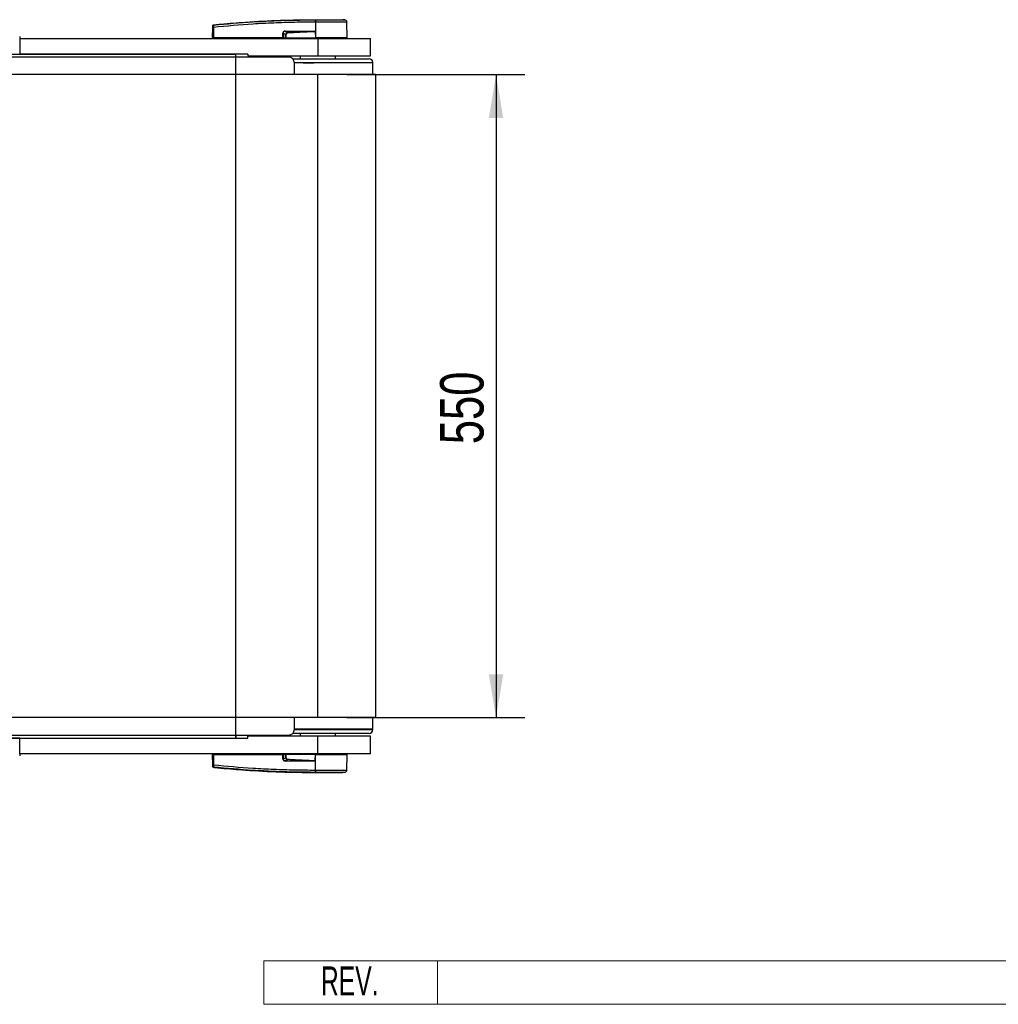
# Model space of a CAD drawing. Header units: millimetres. Extents: x 0 to 420, y 0 to 297.
# Tile 9 of 64: x 198 to 266, y 66 to 134. Entities that reach past the tile are written whole.
import ezdxf
from ezdxf.enums import TextEntityAlignment as Align

# ---------------------------------------------------------------- set-up
doc = ezdxf.new("R2010")
doc.units = ezdxf.units.MM
doc.layers.add('CARTIGLIO', color=140, linetype='Continuous')
doc.layers.add('QUOTE', color=174, linetype='Continuous')
doc.styles.add('SLDTEXTSTYLE0', font='TXT', dxfattribs={"width": 0.6382978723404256})
doc.styles.add('SLDTEXTSTYLE3', font='TXT', dxfattribs={"width": 0.75})
doc.dimstyles.new('SLDDIMSTYLE0', dxfattribs={"dimtxt": 3, "dimasz": 3, "dimexe": 0, "dimexo": 0.0625, "dimgap": 0.75, "dimtad": 1, "dimlfac": 12.3736130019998, "dimrnd": 1e-09, "dimzin": 12, "dimdsep": 46, "dimtxsty": 'SLDTEXTSTYLE3', "dimsah": 1, "dimcen": 0.09, "dimadec": 0, "dimazin": 3, "dimtfac": 1, "dimtdec": 3, "dimtofl": 0, "dimtmove": 0, "dimatfit": 3, "dimfxl": 0, "dimfrac": 2, "dimtolj": 1, "dimtzin": 12, "dimarcsym": 0})

# ---------------------------------------------------------------- blocks, each defined once
blk = doc.blocks.new('SW_NOTE_0_27')
at = {"layer": 'CARTIGLIO', "color": 0, "insert": (2.340425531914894, 2.578135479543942), "char_height": 2, "attachment_point": 2, "style": 'SLDTEXTSTYLE0'}
blk.add_mtext('REV.', dxfattribs=at)
blk = doc.blocks.new('Cartiglio ALUSIC')
at = {"color": 161, "linetype": 'Continuous', "lineweight": 18}
for p, q in [((113.971100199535, 150.9990413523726), (113.971100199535, 153.9990413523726)), ((113.971100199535, 153.9990413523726), (313.621100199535, 153.9990413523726)), ((125.971100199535, 153.9990413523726), (125.971100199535, 150.9990413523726)), ((113.971100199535, 150.9990413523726), (313.621100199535, 150.9990413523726))]:
    blk.add_line(p, q, dxfattribs=at)
at = {"layer": 'CARTIGLIO', "color": 140}
blk.add_blockref('SW_NOTE_0_27', (117.5683224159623, 151.0374199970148), dxfattribs=at)
at = {"layer": 'CARTIGLIO', "color": 140, "style": 'SLDTEXTSTYLE0', "width": 0.6382978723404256}
for tag, height, p in [('AUTOATTR1', 3.5, (223.449403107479, 133.7003798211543)), ('AUTOATTR2', 3.5, (221.9290871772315, 127.4217635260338)), ('AUTOATTR11', 3.5, (223.1430107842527, 121.4105734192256)), ('AUTOATTR8', 4, (219.2444208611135, 110.0025032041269)), ('AUTOATTR9', 4, (218.1221976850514, 100.4234402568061)), ('AUTOATTR0', 4, (249.0325362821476, 100.3118048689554))]:
    blk.add_attdef(tag, text='', height=height, dxfattribs=at).set_placement(p, align=Align.TOP_CENTER)
at = {"layer": 'CARTIGLIO', "color": 140}
for tag in ['AUTOATTR13', 'AUTOATTR12', 'AUTOATTR10', 'AUTOATTR7', 'AUTOATTR6', 'AUTOATTR5', 'AUTOATTR4', 'AUTOATTR3']:
    blk.add_attdef(tag, (0, 0), '', height=4, dxfattribs=at)
blk = doc.blocks.new('_D_1')
at = {"layer": 'QUOTE'}
for p, q in [((220.9096273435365, 130.4445799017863), (233.2291872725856, 130.4445799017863)), ((231.2291872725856, 130.4445799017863), (231.2291872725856, 85.99515353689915)), ((220.9096273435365, 85.99515353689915), (233.2291872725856, 85.99515353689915))]:
    blk.add_line(p, q, dxfattribs=at)
for points in [[(231.2291872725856, 130.4445799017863), (230.7291872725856, 127.4445799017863), (231.7291872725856, 127.4445799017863)], [(231.2291872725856, 85.99515353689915), (231.7291872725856, 88.99515353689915), (230.7291872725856, 88.99515353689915)]]:
    blk.add_solid(points, dxfattribs=at)
at = {"layer": 'QUOTE', "insert": (227.3619839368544, 104.8948667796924), "char_height": 3, "attachment_point": 1, "rotation": 90.00000000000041, "style": 'SLDTEXTSTYLE3'}
blk.add_mtext('550', dxfattribs=at)

msp = doc.modelspace()

# ---------------------------------------------------------------- linework, layer by layer
at = {"color": 7, "linetype": 'Continuous', "lineweight": 25}
for p, q in [((218.7408172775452, 134.242985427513), (218.7409254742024, 134.242985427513)), ((220.7757415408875, 134.2318674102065), (220.6351680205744, 134.242985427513)), ((211.636437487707, 132.9903197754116), (211.6427526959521, 133.7139709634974)), ((211.7019718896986, 133.7139709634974), (211.6956566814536, 132.9903197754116)), ((211.7017863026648, 133.8852022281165), (211.7017337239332, 133.8851968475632)), ((216.6670764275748, 133.4279211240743), (216.8091586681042, 133.3540593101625)), ((218.563647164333, 133.4279211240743), (216.6670764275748, 133.4279211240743)), ((216.668110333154, 133.4488114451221), (218.5646810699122, 133.4488114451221)), ((218.7406923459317, 134.0726022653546), (218.7275807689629, 134.0726003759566)), ((218.7356001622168, 133.4390881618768), (218.7356392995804, 133.4346034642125)), ((218.7356392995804, 133.4346034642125), (218.7395165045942, 132.9903197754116)), ((218.7406923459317, 134.0726022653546), (218.7398987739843, 132.9903197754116)), ((220.9297031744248, 132.9903197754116), (220.9202586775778, 134.0725519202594)), ((198.301256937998, 133.0913411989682), (198.301256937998, 132.9499112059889)), ((198.301256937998, 132.9499112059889), (198.301256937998, 131.8588798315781)), ((198.301256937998, 132.9499112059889), (218.9096273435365, 132.9499112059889)), ((201.4110430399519, 132.9519316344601), (201.4110430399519, 132.9499112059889)), ((202.0567254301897, 132.9499112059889), (202.0567254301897, 132.9519316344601)), ((211.636437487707, 132.9903197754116), (211.6956566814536, 132.9903197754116)), ((211.6757880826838, 132.9903197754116), (211.6764934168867, 132.9499112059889)), ((216.4894111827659, 132.9903197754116), (211.6956566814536, 132.9903197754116)), ((211.6986399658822, 132.9903197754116), (211.6986992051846, 132.9499112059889)), ((216.4894111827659, 132.9903197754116), (216.4906880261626, 133.3165586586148)), ((216.5045174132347, 132.9903197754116), (216.4894111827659, 132.9903197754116)), ((216.4925889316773, 132.9903197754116), (216.4926481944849, 132.9499112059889)), ((216.5057942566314, 133.3165586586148), (216.5045174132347, 132.9903197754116)), ((216.5045174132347, 132.9903197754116), (216.6846975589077, 132.9903197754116)), ((216.6762838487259, 133.2279292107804), (216.5057942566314, 133.3165586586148)), ((216.5324336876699, 132.9903197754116), (216.5329324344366, 132.9499112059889)), ((216.6908835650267, 132.9903197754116), (218.7395165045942, 132.9903197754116)), ((216.7035594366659, 132.9903197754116), (216.7038515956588, 132.9499112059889)), ((218.7398987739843, 132.9903197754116), (218.7395165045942, 132.9903197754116)), ((220.9297031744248, 132.9903197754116), (218.7398987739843, 132.9903197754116)), ((218.741548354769, 132.9903197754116), (218.7415783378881, 132.9499112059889)), ((218.9096273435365, 132.9499112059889), (218.9096273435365, 131.7376541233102)), ((218.9096273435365, 132.9499112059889), (222.5463985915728, 132.9499112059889)), ((220.8896472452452, 132.9499112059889), (220.8903525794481, 132.9903197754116)), ((222.5463985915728, 131.7376541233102), (222.5463985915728, 132.9499112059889)), ((216.8891988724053, 131.656836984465), (58.64924101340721, 131.656836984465)), ((72.38815461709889, 131.8588798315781), (198.301256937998, 131.8588798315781)), ((214.0605990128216, 131.8588798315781), (198.301256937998, 131.8588798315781)), ((213.2524276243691, 131.6568369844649), (213.2524276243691, 131.8588798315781)), ((214.0605990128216, 131.8588798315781), (214.0605990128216, 131.7376541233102)), ((214.0605990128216, 131.7376541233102), (218.9096273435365, 131.7376541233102)), ((217.1777737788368, 131.5356112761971), (222.4655814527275, 131.5356112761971)), ((217.6973702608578, 131.7376541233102), (217.6973702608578, 131.5356112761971)), ((218.9096273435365, 131.7376541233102), (222.5463985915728, 131.7376541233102)), ((220.1218844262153, 131.5356112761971), (220.1218844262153, 131.7376541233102)), ((217.291259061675, 131.2931598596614), (221.0235086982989, 131.2931598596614)), ((222.7080328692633, 131.2527512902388), (217.2932845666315, 131.2527512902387)), ((217.2932845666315, 130.4445799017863), (217.2932845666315, 131.2527512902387)), ((217.8416819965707, 131.2527512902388), (217.8416819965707, 131.2931598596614)), ((217.8947826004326, 131.2608330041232), (218.4041078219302, 131.2608330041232)), ((218.4041078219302, 131.2608330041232), (218.4041078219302, 131.2931598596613)), ((218.4041078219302, 131.2608330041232), (218.5672229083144, 131.2608330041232)), ((218.5672229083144, 131.2608330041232), (218.5672229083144, 131.2931598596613)), ((218.5672229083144, 131.2608330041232), (218.5774731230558, 131.2608330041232)), ((218.5774731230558, 131.2608330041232), (218.5774731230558, 131.2931598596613)), ((218.5774731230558, 131.2608330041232), (218.6225068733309, 131.2608330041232)), ((218.6225068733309, 131.2527512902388), (218.6225068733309, 131.2931598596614)), ((221.0235086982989, 131.2931598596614), (222.7080328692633, 131.2931598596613)), ((222.2590382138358, 131.2527512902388), (222.2590382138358, 131.2931598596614)), ((222.413428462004, 131.2527512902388), (222.413428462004, 131.2931598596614)), ((222.4251728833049, 131.2527512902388), (222.4251728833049, 131.2931598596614)), ((222.7108685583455, 130.4445799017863), (222.7080328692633, 131.2527512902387)), ((218.9096273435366, 130.4445799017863), (57.27534965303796, 130.4445799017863)), ((218.9096273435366, 85.99515353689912), (218.9096273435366, 130.4445799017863)), ((222.9100757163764, 130.4445799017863), (218.9096273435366, 130.4445799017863)), ((222.9100757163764, 85.99515353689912), (222.9100757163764, 130.4445799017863)), ((218.9096273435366, 85.99515353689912), (57.27534965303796, 85.99515353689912)), ((217.2932845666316, 85.18698214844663), (217.2932845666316, 85.99515353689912)), ((222.9100757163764, 85.99515353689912), (218.9096273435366, 85.99515353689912)), ((222.7080328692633, 85.18698214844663), (222.7108685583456, 85.99515353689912)), ((222.7080328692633, 85.14657357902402), (217.291259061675, 85.14657357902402)), ((222.7080328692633, 85.18698214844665), (217.2932845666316, 85.18698214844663)), ((219.1967478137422, 85.18698214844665), (219.1967478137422, 85.146573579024)), ((219.9244720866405, 85.17890043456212), (219.1967478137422, 85.17890043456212)), ((219.9775726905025, 85.18698214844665), (219.9775726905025, 85.14657357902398)), ((222.4251728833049, 85.14657357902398), (222.4251728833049, 85.18698214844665)), ((58.6492410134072, 84.7828964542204), (216.8891988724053, 84.7828964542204)), ((198.301256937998, 84.58085360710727), (72.38815461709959, 84.58085360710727)), ((198.301256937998, 83.48982223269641), (198.301256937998, 84.58085360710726)), ((198.301256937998, 84.58085360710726), (214.0605990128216, 84.58085360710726)), ((213.2524276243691, 84.7828964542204), (213.2524276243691, 84.58085360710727)), ((214.0605990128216, 84.58085360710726), (214.0605990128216, 84.70207931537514)), ((218.9096273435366, 84.70207931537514), (214.0605990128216, 84.70207931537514)), ((222.4655814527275, 84.90412216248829), (217.1777737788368, 84.90412216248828)), ((217.6973702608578, 84.90412216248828), (217.6973702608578, 84.70207931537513)), ((218.9096273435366, 83.48982223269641), (218.9096273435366, 84.70207931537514)), ((222.5463985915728, 84.70207931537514), (218.9096273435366, 84.70207931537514)), ((220.1218844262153, 84.70207931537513), (220.1218844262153, 84.90412216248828)), ((222.5463985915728, 83.48982223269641), (222.5463985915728, 84.70207931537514)), ((198.3012569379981, 83.4898222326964), (198.3012569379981, 83.34839223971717)), ((218.9096273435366, 83.48982223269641), (198.301256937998, 83.48982223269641)), ((201.4110430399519, 83.4898222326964), (201.4110430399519, 83.48780180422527)), ((202.0567254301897, 83.48780180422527), (202.0567254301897, 83.4898222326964)), ((211.6427526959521, 82.72576247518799), (211.6364374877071, 83.44941366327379)), ((211.6956566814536, 83.44941366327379), (211.6364374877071, 83.44941366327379)), ((211.6757880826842, 83.44941366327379), (211.6764934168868, 83.48982223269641)), ((211.6956566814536, 83.44941366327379), (211.7019718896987, 82.72576247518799)), ((211.6956566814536, 83.44941366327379), (216.4894111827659, 83.44941366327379)), ((211.698639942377, 83.44941366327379), (211.6986992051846, 83.48982223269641)), ((216.4906880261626, 83.12317478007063), (216.4894111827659, 83.44941366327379)), ((216.4894111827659, 83.44941366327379), (216.5045174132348, 83.44941366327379)), ((216.4925889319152, 83.44941366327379), (216.492648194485, 83.48982223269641)), ((216.5045174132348, 83.44941366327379), (216.5057942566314, 83.12317478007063)), ((216.6846975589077, 83.44941366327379), (216.5045174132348, 83.44941366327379)), ((216.5057942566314, 83.12317478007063), (216.676283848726, 83.21180422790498)), ((216.5324336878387, 83.44941366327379), (216.5329324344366, 83.48982223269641)), ((216.8091586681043, 83.08567412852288), (216.6670764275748, 83.01181231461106)), ((218.7395165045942, 83.44941366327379), (216.6908835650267, 83.44941366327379)), ((216.7035594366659, 83.44941366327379), (216.7038515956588, 83.48982223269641)), ((218.7356392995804, 83.00512997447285), (218.7395165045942, 83.44941366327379)), ((218.7395165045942, 83.44941366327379), (218.7398987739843, 83.44941366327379)), ((218.7406923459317, 82.3671311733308), (218.7398987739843, 83.44941366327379)), ((218.7398987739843, 83.44941366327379), (220.9297031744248, 83.44941366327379)), ((218.7415483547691, 83.44941366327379), (218.7415783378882, 83.48982223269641)), ((222.5463985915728, 83.48982223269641), (218.9096273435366, 83.48982223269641)), ((220.8903525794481, 83.44941366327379), (220.8896472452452, 83.48982223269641)), ((220.9202586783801, 82.36718161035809), (220.9297031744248, 83.44941366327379)), ((211.7017337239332, 82.55453659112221), (211.7017863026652, 82.55453121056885)), ((216.6670764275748, 83.01181231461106), (218.563647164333, 83.01181231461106)), ((218.5646810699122, 82.9909219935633), (216.668110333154, 82.9909219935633)), ((218.7275721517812, 82.36713306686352), (218.7406923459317, 82.3671311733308)), ((218.7356392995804, 83.00512997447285), (218.7356001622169, 83.00064527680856)), ((218.7408172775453, 82.19674801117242), (218.7409254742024, 82.19674801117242)), ((220.7757415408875, 82.20786602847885), (220.6351680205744, 82.19674801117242))]:
    msp.add_line(p, q, dxfattribs=at)
at = {"color": 7, "linetype": 'Continuous'}
for p, q in [((67.13504059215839, 131.8588798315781), (213.2524276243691, 131.8588798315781)), ((213.2524276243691, 84.58085360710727), (213.2524276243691, 131.8588798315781)), ((67.13504059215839, 84.58085360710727), (213.2524276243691, 84.58085360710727))]:
    msp.add_line(p, q, dxfattribs=at)
at = {"color": 7, "linetype": 'Continuous', "lineweight": 25, "flags": 128}
for points in [[(218.563647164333, 133.4279211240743), (218.659962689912, 133.4316646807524), (218.7356392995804, 133.4346034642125)], [(217.8931616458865, 131.2527512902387), (217.8942470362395, 131.2583886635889), (217.8973030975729, 131.2702681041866), (217.9009943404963, 131.27999839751), (217.905183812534, 131.2872185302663), (217.909716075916, 131.2916606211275), (217.9144229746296, 131.2931598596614)], [(219.9260930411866, 85.18698214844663), (219.9250076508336, 85.18134477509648), (219.9219515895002, 85.16946533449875), (219.9182603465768, 85.15973504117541), (219.9140708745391, 85.15251490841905), (219.9095386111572, 85.14807281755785), (219.9048317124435, 85.146573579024)], [(216.8108305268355, 83.12049133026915), (216.810578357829, 83.11521614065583), (216.8103305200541, 83.11003761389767), (216.8100912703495, 83.10504469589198), (216.809864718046, 83.1003231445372), (216.809654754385, 83.09595405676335), (216.8094649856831, 83.09201247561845), (216.8092986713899, 83.08856610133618), (216.8091586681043, 83.08567412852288)], [(218.7356392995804, 83.00512997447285), (218.6393236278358, 83.00887051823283), (218.563647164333, 83.01181231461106)]]:
    msp.add_lwpolyline(points, dxfattribs=at)
at = {"color": 7, "linetype": 'Continuous', "lineweight": 25}
for centre, radius, start, end in [((219.3346796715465, 134.1067445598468), 0.608058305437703, 168.1201678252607, 183.2190123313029), ((222.018346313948, 133.858161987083), 3.299935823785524, 173.3031905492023, 173.4966105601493), ((219.3478666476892, 134.1063367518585), 0.6081107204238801, 168.0817425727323, 183.1800729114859), ((220.7586304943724, 134.0711413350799), 0.1616343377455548, 0.5000112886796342, 83.92312765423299), ((211.6723622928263, 131.9247632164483), 1.78945273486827, 89.05189875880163, 90.94810124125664), ((211.7080378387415, 133.8087081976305), 0.06445606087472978, 96.10419452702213, 179.3841406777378), ((216.5006875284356, 133.4466268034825), 0.1674370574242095, 353.5856582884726, 0.7475901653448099), ((218.3972582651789, 133.446626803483), 0.1674370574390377, 353.5856582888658, 0.747590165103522), ((216.498241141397, 135.3749669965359), 2.058422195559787, 269.7897600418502, 270.2102399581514), ((160.9896131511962, 130.6562574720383), 55.88470091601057, 2.731258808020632, 2.766996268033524), ((216.8891988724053, 131.2527512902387), 0.4040856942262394, 0, 90), ((222.4655814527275, 131.2931598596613), 0.2424514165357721, 0, 90), ((216.8891988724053, 85.18698214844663), 0.4040856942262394, 270.0000000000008, 0), ((222.4655814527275, 85.14657357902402), 0.2424514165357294, 270.0000000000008, 3.358289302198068e-12), ((216.498241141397, 81.06476643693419), 2.058422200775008, 89.7897600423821, 90.21023995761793), ((211.6723622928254, 84.5149702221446), 1.789452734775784, 269.0518987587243, 270.9481012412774), ((211.7080378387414, 82.63102524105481), 0.06445606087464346, 180.6158593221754, 263.8958054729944), ((216.500687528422, 82.99310663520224), 0.1674370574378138, 359.2524098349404, 6.414341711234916), ((218.3972582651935, 82.99310663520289), 0.1674370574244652, 359.2524098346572, 6.414341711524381), ((219.3346746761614, 82.33302136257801), 0.6080600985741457, 176.7840624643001, 191.8829178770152), ((219.3478666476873, 82.33339668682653), 0.6081107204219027, 176.8199270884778, 191.9182574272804), ((220.7586304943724, 82.36859210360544), 0.1616343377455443, 276.0768723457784, 359.4999887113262), ((222.0183613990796, 82.58157320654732), 3.299951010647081, 186.5033888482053, 186.6968091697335)]:
    msp.add_arc(centre, radius, start, end, dxfattribs=at)
for centre, major_axis, ratio, start_param, end_param in [((216.7774560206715, 133.2341845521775), (0.2747942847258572, -0.1351576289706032), 0.606725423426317, 2.252005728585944, 3.42889256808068), ((216.7754189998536, 133.2343961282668), (0.2599781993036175, -0.128679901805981), 0.5569608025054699, 2.25321842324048, 3.430105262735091), ((216.8761368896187, 133.1820376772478), (0.1851719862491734, -0.09851995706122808), 0.7705822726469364, 2.30113883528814, 3.47802567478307), ((216.8761368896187, 133.1823903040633), (0.1616430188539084, -0.08543861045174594), 0.6630177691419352, 2.299050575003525, 3.475937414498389), ((216.7774560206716, 83.20554888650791), (0.2747942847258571, 0.1351576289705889), 0.6067254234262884, 2.854292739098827, 4.031179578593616), ((216.7754189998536, 83.20533731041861), (0.2599781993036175, 0.1286799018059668), 0.5569608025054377, 2.853080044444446, 4.029966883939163), ((216.8761368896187, 83.25769576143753), (0.185171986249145, 0.09851995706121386), 0.7705822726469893, 2.805159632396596, 3.98204647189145), ((216.8761368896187, 83.25734313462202), (0.16164301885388, 0.08543861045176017), 0.6630177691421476, 2.807247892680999, 3.984134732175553)]:
    msp.add_ellipse(centre, major_axis=major_axis, ratio=ratio, start_param=start_param, end_param=end_param, dxfattribs=at)
for points, knots in [([(211.7011837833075, 133.8727988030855), (212.6112648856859, 133.9558532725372), (213.9983386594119, 134.0824383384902), (215.8673980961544, 134.1755403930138), (217.3037932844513, 134.2248804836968), (218.2598810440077, 134.2248392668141), (218.7396434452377, 134.231919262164), (218.7396450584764, 134.231919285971)], [0, 0, 0, 0, 0.3887669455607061, 0.592527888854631, 0.7962893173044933, 0.9999993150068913, 1, 1, 1, 1]), ([(211.7017863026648, 133.8852022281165), (211.7289366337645, 133.8879590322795), (211.8964821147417, 133.9049713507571), (212.6315990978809, 133.9767211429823), (214.1419907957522, 134.1001051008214), (216.3211332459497, 134.2186812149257), (217.9339272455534, 134.2348807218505), (218.7408172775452, 134.2429854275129)], [0, 0, 0, 0, 0.01170126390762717, 0.07220883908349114, 0.3141935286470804, 0.6568871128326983, 1, 1, 1, 1]), ([(218.7396450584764, 134.231919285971), (218.7396466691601, 134.2319192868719), (218.7440535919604, 134.2319217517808), (218.7484600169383, 134.2319215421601), (218.7528648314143, 134.2319213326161)], [0, 0, 0, 0, 0.0003654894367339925, 1, 1, 1, 1]), ([(218.7409254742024, 134.242985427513), (218.860912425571, 134.242985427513), (219.1012501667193, 134.242985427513), (219.4552706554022, 134.242985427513), (219.7843545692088, 134.242985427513), (220.0769757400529, 134.242985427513), (220.3179900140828, 134.242985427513), (220.4978101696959, 134.242985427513), (220.6140102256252, 134.242985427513), (220.6281208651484, 134.242985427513), (220.6351680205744, 134.242985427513)], [0, 0, 0, 0, 0.124880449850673, 0.2501395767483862, 0.3746493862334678, 0.4998124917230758, 0.6247642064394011, 0.7495577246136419, 0.8749237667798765, 1, 1, 1, 1]), ([(218.7528648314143, 134.2319213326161), (218.8478753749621, 134.2319047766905), (219.0378962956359, 134.2318716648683), (219.3308122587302, 134.2319016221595), (219.6223811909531, 134.2318989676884), (219.9036758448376, 134.2318263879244), (220.1561403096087, 134.2319009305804), (220.3738815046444, 134.2319008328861), (220.5494877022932, 134.2318745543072), (220.678413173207, 134.2319546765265), (220.7600737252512, 134.2318522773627), (220.7705189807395, 134.2318623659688), (220.7757415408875, 134.2318674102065)], [0, 0, 0, 0, 0.09230361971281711, 0.1846070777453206, 0.2865384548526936, 0.3884687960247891, 0.4903980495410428, 0.5923288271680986, 0.694247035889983, 0.7961663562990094, 0.8980844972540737, 1, 1, 1, 1]), ([(211.6427526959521, 133.7139709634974), (211.6427863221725, 133.7178241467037), (211.6429139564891, 133.7324495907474), (211.6431308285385, 133.7573006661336), (211.6433615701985, 133.7837410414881), (211.6435302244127, 133.8030669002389), (211.6435670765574, 133.8072897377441), (211.6435855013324, 133.8094010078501)], [0, 0, 0, 0, 0.08210773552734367, 0.3116545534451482, 0.5407071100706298, 0.7703697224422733, 1, 1, 1, 1]), ([(211.6435855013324, 133.8094010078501), (211.6436261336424, 133.814057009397), (211.6436812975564, 133.8203781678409), (211.6436886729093, 133.8212232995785), (211.6436906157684, 133.8214459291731)], [0, 0, 0, 0, 0.7365740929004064, 1, 1, 1, 1]), ([(211.6436906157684, 133.8214459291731), (211.6437824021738, 133.8236872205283), (211.6441756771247, 133.8332904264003), (211.6491545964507, 133.8498454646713), (211.6621341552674, 133.8677664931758), (211.6802594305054, 133.8808351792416), (211.6945756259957, 133.8837429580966), (211.7017337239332, 133.8851968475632)], [0, 0, 0, 0, 0.07160669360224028, 0.3068114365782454, 0.5378745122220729, 0.7689372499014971, 1, 1, 1, 1]), ([(211.7011837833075, 133.8727988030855), (211.7007233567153, 133.8692335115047), (211.6998020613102, 133.862099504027), (211.6994441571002, 133.8299004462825), (211.6999222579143, 133.7859527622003), (211.7009421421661, 133.7446650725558), (211.7017573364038, 133.7203662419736), (211.7019718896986, 133.7139709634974)], [0, 0, 0, 0, 0.2296881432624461, 0.4595968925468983, 0.6887793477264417, 0.9180889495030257, 1, 1, 1, 1]), ([(211.7017337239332, 133.8851968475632), (211.7016904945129, 133.884964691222), (211.7015266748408, 133.8840849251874), (211.701329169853, 133.8775841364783), (211.7011837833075, 133.8727988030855)], [0, 0, 0, 0, 0.2638841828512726, 0.9999999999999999, 0.9999999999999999, 0.9999999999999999, 0.9999999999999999]), ([(218.7275807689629, 134.0726003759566), (218.2499309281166, 134.0696234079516), (217.2946307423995, 134.0636694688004), (215.8621202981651, 134.0169044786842), (213.9960727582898, 133.9231288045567), (212.6110313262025, 133.7968517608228), (211.7019718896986, 133.7139709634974)], [0, 0, 0, 0, 0.2036202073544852, 0.4072406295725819, 0.6109477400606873, 1, 1, 1, 1]), ([(216.8091586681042, 133.3540593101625), (217.1366238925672, 133.3688560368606), (217.7214102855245, 133.3952799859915), (218.3062864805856, 133.4179470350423), (218.563647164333, 133.4279211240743)], [0, 0, 0, 0, 0.5599740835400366, 1, 1, 1, 1]), ([(218.7356392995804, 133.4346034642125), (218.3764696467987, 133.4106213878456), (217.7351261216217, 133.3677983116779), (217.0932421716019, 133.334078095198), (216.8108305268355, 133.3192421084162)], [0, 0, 0, 0, 0.5600269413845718, 1, 1, 1, 1]), ([(218.5646810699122, 133.4488114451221), (218.5811965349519, 133.4486516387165), (218.6301164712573, 133.4481782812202), (218.687651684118, 133.4483453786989), (218.7275608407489, 133.4406402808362), (218.7356001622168, 133.4390881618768)], [0, 0, 0, 0, 0.2892673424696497, 0.8568296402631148, 1, 1, 1, 1]), ([(220.9202586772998, 134.0725518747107), (220.914891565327, 134.0725713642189), (220.9040016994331, 134.0726109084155), (220.8163458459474, 134.0726234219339), (220.6776378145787, 134.0725301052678), (220.4891401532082, 134.0725818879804), (220.2541806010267, 134.0726136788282), (219.9832725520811, 134.0724932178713), (219.6792864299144, 134.0726255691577), (219.3661488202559, 134.0725736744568), (219.0490733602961, 134.0725593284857), (218.8442853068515, 134.0725878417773), (218.7406923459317, 134.0726022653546)], [0, 0, 0, 0, 0.1004650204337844, 0.2038434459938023, 0.3043094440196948, 0.4076889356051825, 0.5081552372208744, 0.611534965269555, 0.7120023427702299, 0.8153832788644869, 0.906610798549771, 1, 1, 1, 1]), ([(216.6762838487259, 133.2279292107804), (216.6810213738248, 133.2279448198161), (216.6894812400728, 133.227972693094), (216.7001581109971, 133.2279424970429), (216.7048559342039, 133.2279292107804)], [0, 0, 0, 0, 0.5600000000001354, 1, 1, 1, 1]), ([(216.6846975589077, 132.9903197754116), (216.6820992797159, 133.0346386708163), (216.6774643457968, 133.1136968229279), (216.6766442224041, 133.1930571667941), (216.6762838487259, 133.2279292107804)], [0, 0, 0, 0, 0.5605860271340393, 1, 1, 1, 1]), ([(216.6846975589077, 132.9903197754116), (216.6852522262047, 132.9903197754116), (216.6865515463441, 132.9903197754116), (216.6887566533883, 132.9903197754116), (216.690309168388, 132.9903197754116), (216.6908835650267, 132.9903197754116)], [0, 0, 0, 0, 0.3193956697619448, 0.748191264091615, 0.9999999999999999, 0.9999999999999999, 0.9999999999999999, 0.9999999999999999]), ([(216.7048559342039, 133.2279292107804), (216.703613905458, 133.1835399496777), (216.701393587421, 133.1041872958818), (216.6940980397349, 133.0251459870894), (216.6908835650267, 132.9903197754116)], [0, 0, 0, 0, 0.5593922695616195, 1, 1, 1, 1]), ([(216.676283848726, 83.21180422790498), (216.6768881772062, 83.25619348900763), (216.6779685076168, 83.33554614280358), (216.6826394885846, 83.4145874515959), (216.6846975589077, 83.44941366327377)], [0, 0, 0, 0, 0.5593922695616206, 1, 1, 1, 1]), ([(216.7048559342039, 83.21180422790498), (216.6988536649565, 83.2117886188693), (216.6881353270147, 83.2117607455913), (216.6799051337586, 83.21179094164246), (216.676283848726, 83.21180422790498)], [0, 0, 0, 0, 0.560000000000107, 1, 1, 1, 1]), ([(216.6908835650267, 83.44941366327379), (216.6901542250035, 83.44941366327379), (216.6884457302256, 83.44941366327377), (216.6862927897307, 83.4494136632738), (216.685128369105, 83.44941366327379), (216.6846975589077, 83.44941366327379)], [0, 0, 0, 0, 0.3193956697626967, 0.7481912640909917, 1, 1, 1, 1]), ([(216.6908835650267, 83.44941366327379), (216.6949448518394, 83.40509476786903), (216.7021895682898, 83.32603661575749), (216.7040419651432, 83.24667627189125), (216.7048559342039, 83.21180422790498)], [0, 0, 0, 0, 0.5605860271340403, 0.9999999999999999, 0.9999999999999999, 0.9999999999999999, 0.9999999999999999]), ([(218.563647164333, 83.01181231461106), (218.2360997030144, 83.0245207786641), (217.6512198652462, 83.04721344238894), (217.0664449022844, 83.07392272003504), (216.8091586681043, 83.08567412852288)], [0, 0, 0, 0, 0.5600252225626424, 1, 1, 1, 1]), ([(216.8108305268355, 83.12049133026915), (217.1702472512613, 83.10121661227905), (217.8120940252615, 83.06679580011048), (218.453432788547, 83.02397311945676), (218.7356392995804, 83.00512997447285)], [0, 0, 0, 0, 0.55997278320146, 0.9999999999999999, 0.9999999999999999, 0.9999999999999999, 0.9999999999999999]), ([(211.6435855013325, 82.63033243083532), (211.6435812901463, 82.63081498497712), (211.6435646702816, 82.63271943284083), (211.6434795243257, 82.6424761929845), (211.6432906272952, 82.664121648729), (211.6430383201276, 82.69303318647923), (211.6428478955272, 82.7148536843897), (211.6427526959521, 82.72576247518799)], [0, 0, 0, 0, 0.07774703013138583, 0.306836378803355, 0.5369565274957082, 0.7685092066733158, 1, 1, 1, 1]), ([(211.6436906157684, 82.6182875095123), (211.6436886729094, 82.61851013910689), (211.6436812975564, 82.61935527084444), (211.6436261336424, 82.62567642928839), (211.6435855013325, 82.63033243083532)], [0, 0, 0, 0, 0.2634259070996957, 1, 1, 1, 1]), ([(211.7017337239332, 82.5545365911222), (211.6945756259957, 82.55599048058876), (211.6802594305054, 82.55889825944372), (211.6621341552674, 82.57196694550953), (211.6491545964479, 82.58988797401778), (211.6441756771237, 82.60644301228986), (211.6437824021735, 82.61604621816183), (211.6436906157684, 82.6182875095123)], [0, 0, 0, 0, 0.2310627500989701, 0.46212548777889, 0.6931885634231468, 0.9283933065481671, 1, 1, 1, 1]), ([(211.7019718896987, 82.72576247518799), (211.701401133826, 82.7076486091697), (211.7002584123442, 82.67138248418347), (211.6995078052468, 82.62335331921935), (211.6996034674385, 82.58732546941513), (211.7003441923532, 82.57099856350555), (211.7010141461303, 82.56775574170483), (211.7011837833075, 82.56693463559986)], [0, 0, 0, 0, 0.2310896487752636, 0.4626690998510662, 0.693031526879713, 0.9222733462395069, 1, 1, 1, 1]), ([(218.739645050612, 82.20781422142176), (218.7396434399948, 82.2078142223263), (218.2608998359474, 82.20808308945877), (217.3033213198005, 82.21800825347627), (215.8675213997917, 82.26336870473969), (213.9982737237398, 82.35772922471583), (212.611239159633, 82.48405215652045), (211.7011837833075, 82.56693463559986)], [0, 0, 0, 0, 6.853353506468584e-07, 0.2037106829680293, 0.4074721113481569, 0.6112330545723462, 1, 1, 1, 1]), ([(211.7011837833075, 82.56693463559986), (211.701329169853, 82.56214930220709), (211.7015266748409, 82.55564851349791), (211.7016904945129, 82.55476874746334), (211.7017337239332, 82.55453659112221)], [0, 0, 0, 0, 0.7361158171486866, 1, 1, 1, 1]), ([(211.7017863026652, 82.55453121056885), (211.7289366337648, 82.5517744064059), (211.8964821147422, 82.5347620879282), (212.6315990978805, 82.4630122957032), (214.1419907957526, 82.33962833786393), (216.3211332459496, 82.22105222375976), (217.9339272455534, 82.20485271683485), (218.7408172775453, 82.19674801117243)], [0, 0, 0, 0, 0.01170126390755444, 0.07220883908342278, 0.3141935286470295, 0.6568871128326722, 1, 1, 1, 1]), ([(211.7019718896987, 82.72576247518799), (212.6110313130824, 82.64288147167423), (213.9958690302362, 82.51662268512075), (215.8619158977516, 82.42283735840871), (217.2944233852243, 82.37606558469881), (218.2499251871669, 82.37011014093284), (218.7275721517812, 82.3671330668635)], [0, 0, 0, 0, 0.3890527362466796, 0.5926729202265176, 0.7963807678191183, 1, 1, 1, 1]), ([(218.7356001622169, 83.00064527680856), (218.7345076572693, 83.0003260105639), (218.7317073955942, 82.99950768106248), (218.7262723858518, 82.99839296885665), (218.7180815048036, 82.99706936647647), (218.7058631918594, 82.99562638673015), (218.6876517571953, 82.99407779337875), (218.6604964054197, 82.9925531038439), (218.6185654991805, 82.99118574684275), (218.5852170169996, 82.99102251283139), (218.5646810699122, 82.9909219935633)], [0, 0, 0, 0, 0.01990339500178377, 0.05101552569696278, 0.09695622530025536, 0.1650387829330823, 0.2661759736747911, 0.4166535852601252, 0.6407761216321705, 1, 1, 1, 1]), ([(218.7406923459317, 82.3671311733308), (218.8418717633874, 82.36714508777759), (219.0466280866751, 82.36717324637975), (219.360661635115, 82.36716116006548), (219.6762138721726, 82.36710573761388), (219.977810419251, 82.36723990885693), (220.2516986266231, 82.36712245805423), (220.4851149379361, 82.36714952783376), (220.6760255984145, 82.36720477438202), (220.8141846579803, 82.36711028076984), (220.9034104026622, 82.36712389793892), (220.9145893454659, 82.36716215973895), (220.9202586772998, 82.36718156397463)], [0, 0, 0, 0, 0.09123037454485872, 0.1846224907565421, 0.2850930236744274, 0.3884771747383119, 0.4889465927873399, 0.5923295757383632, 0.6927986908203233, 0.7961814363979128, 0.896634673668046, 1, 1, 1, 1]), ([(218.7528648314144, 82.20781210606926), (218.7484645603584, 82.20778057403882), (218.7440626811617, 82.20774903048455), (218.7396466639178, 82.20781419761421), (218.739645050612, 82.20781422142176)], [0, 0, 0, 0, 0.9996346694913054, 1, 1, 1, 1]), ([(218.7409254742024, 82.19674801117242), (218.860912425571, 82.19674801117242), (219.1012501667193, 82.19674801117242), (219.4552706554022, 82.19674801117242), (219.7843545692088, 82.19674801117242), (220.0769757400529, 82.19674801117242), (220.3179900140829, 82.19674801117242), (220.4978101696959, 82.19674801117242), (220.6140102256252, 82.19674801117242), (220.6281208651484, 82.19674801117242), (220.6351680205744, 82.19674801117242)], [0, 0, 0, 0, 0.1248804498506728, 0.2501395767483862, 0.3746493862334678, 0.4998124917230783, 0.6247642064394, 0.7495577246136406, 0.8749237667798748, 1, 1, 1, 1]), ([(220.7757415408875, 82.20786602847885), (220.7705189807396, 82.20787107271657), (220.7600737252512, 82.20788116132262), (220.678413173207, 82.20777876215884), (220.5494877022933, 82.2078588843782), (220.3738815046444, 82.20783260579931), (220.1561403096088, 82.20783250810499), (219.9036758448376, 82.20790705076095), (219.6223811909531, 82.20783447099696), (219.3308122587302, 82.20783181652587), (219.0378962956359, 82.20786177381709), (218.8478753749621, 82.20782866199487), (218.7528648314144, 82.20781210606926)], [0, 0, 0, 0, 0.1019155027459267, 0.2038336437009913, 0.3057529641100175, 0.4076711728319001, 0.5096019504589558, 0.6115312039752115, 0.7134615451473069, 0.8153929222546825, 0.907696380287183, 1, 1, 1, 1])]:
    msp.add_open_spline(points, degree=3, knots=knots, dxfattribs=at)

# ---------------------------------------------------------------- block references
at = {"layer": 'CARTIGLIO'}
msp.add_blockref('Cartiglio ALUSIC', (101.206296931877, -84.82804008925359), dxfattribs=at)

# ---------------------------------------------------------------- dimensions: what is measured, and where the dimension line sits
at = {"layer": 'QUOTE'}
dim = msp.add_linear_dim(base=(228.8479372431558, 85.99515353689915), p1=(218.9096273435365, 130.4445799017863), p2=(218.9096273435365, 85.99515353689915), angle=90.0000000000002, dimstyle='SLDDIMSTYLE0', dxfattribs=at)
dim.commit()
dim.dimension.update_dxf_attribs({"geometry": '_D_1', "text_midpoint": (228.8479372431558, 108.2198667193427), "dimtype": 160})

doc.saveas('drawing.dxf')
